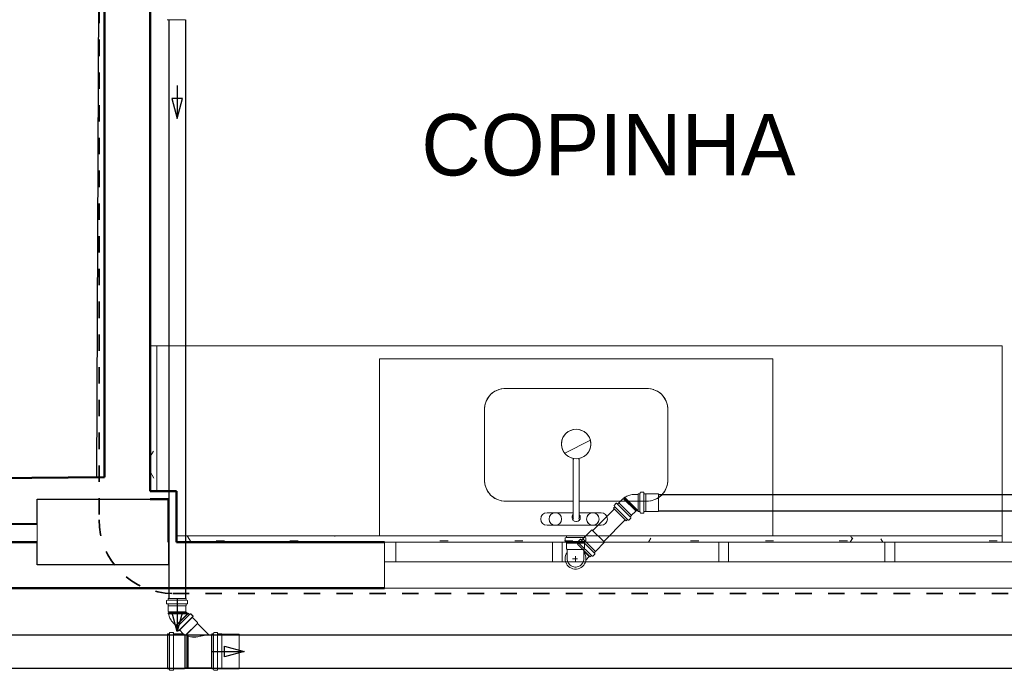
# Model space of a CAD drawing. Header units: millimetres. Extents: x 567 to 934, y -1 to 364.
# Tile 99 of 256: x 596.6 to 602.61, y 102.51 to 106.49. Entities that reach past the tile are written whole.
import ezdxf

# ---------------------------------------------------------------- set-up
doc = ezdxf.new("R2010")
doc.units = ezdxf.units.MM
doc.header["$MEASUREMENT"] = 0
doc.linetypes.add('Projeção', pattern=[0.0065, 0.005, -0.0015])
for name, color, linetype, lineweight in [('A-ANNO-SYMB', 7, 'Continuous', 9), ('A-AREA-IDEN', 7, 'Continuous', 9), ('A-GLAZ', 7, 'Continuous', 13), ('A-GLAZ-SILL', 7, 'Continuous', 13), ('A-WALL', 7, 'Continuous', 25), ('C-PROP-LINE', 7, 'Continuous', 25), ('Cuba', 7, 'Continuous', 13), ('CV-Condutos', 14, 'Continuous', 25), ('CV-Sentido conduto', 14, 'Continuous', 30), ('Peças hidrossanitárias', 7, 'Continuous', 13), ('S-COLS', 7, 'Continuous', 13), ('Simbolos', 14, 'Continuous', 20), ('Simbolos_int', 14, 'Continuous', 15), ('TQ-Condutos', 14, 'Continuous', 25), ('TQ-Condutos Gordura', 14, 'Continuous', 25), ('TQ-Sentido conduto', 14, 'Continuous', 30)]:
    doc.layers.add(name, color=color, linetype=linetype, lineweight=lineweight)
doc.layers.add('ARQ FINA', color=8, linetype='Continuous')
doc.styles.add('Humnst777 BlkCn BT_1', font='txt', dxfattribs={"height": 0.1875})

msp = doc.modelspace()

# ---------------------------------------------------------------- linework, layer by layer
at = {"layer": 'A-ANNO-SYMB', "color": 8, "linetype": 'Projeção', "lineweight": 35}
for p, q in [((597.0868, 106.7638), (597.0868, 103.4318)), ((597.5368, 102.9818), (604.3141, 102.9818))]:
    msp.add_line(p, q, dxfattribs=at)
msp.add_arc((597.5368, 103.4318), 0.45, 180, 270, dxfattribs=at)
at = {"layer": 'A-GLAZ', "color": 8}
for p, q in [((598.8291, 103.2942), (598.8991, 103.2942)), ((598.8291, 103.1742), (598.8291, 103.2942)), ((598.8991, 103.2942), (598.8991, 103.1742)), ((599.9141, 103.2942), (599.8541, 103.2942)), ((599.8541, 103.2942), (599.8541, 103.1742)), ((599.9141, 103.1742), (599.9141, 103.2942)), ((600.9291, 103.2942), (600.8691, 103.2942)), ((600.8691, 103.2942), (600.8691, 103.1742)), ((600.9291, 103.1742), (600.9291, 103.2942)), ((601.9441, 103.2942), (601.8841, 103.2942)), ((601.8841, 103.2942), (601.8841, 103.1742)), ((601.9441, 103.1742), (601.9441, 103.2942)), ((602.9691, 103.1742), (598.8291, 103.1742)), ((598.8291, 103.1742), (598.8291, 103.0142)), ((598.8291, 103.0142), (602.9691, 103.0142))]:
    msp.add_line(p, q, dxfattribs=at)
at = {"layer": 'A-GLAZ-SILL', "color": 8}
for p, q in [((598.8991, 103.2942), (599.8541, 103.2942)), ((599.9141, 103.2942), (600.8691, 103.2942)), ((600.9291, 103.2942), (601.8841, 103.2942)), ((601.9441, 103.2942), (602.8991, 103.2942))]:
    msp.add_line(p, q, dxfattribs=at)
at = {"layer": 'A-WALL', "color": 8, "lineweight": 50}
for p, q in [((597.1191, 114.0657), (597.1191, 103.6918)), ((597.3991, 103.607), (597.3991, 106.8942)), ((597.1191, 103.6918), (584.238, 103.5566)), ((597.5598, 103.607), (597.3991, 103.607)), ((597.3991, 103.557), (597.5098, 103.557)), ((597.5098, 103.557), (597.5098, 103.2942)), ((597.5598, 103.2942), (597.5598, 103.607)), ((592.6711, 103.3651), (596.7098, 103.4074)), ((596.7098, 103.2942), (596.4951, 103.2942)), ((598.8291, 103.2942), (597.5598, 103.2942)), ((596.4951, 103.0142), (598.8291, 103.0142))]:
    msp.add_line(p, q, dxfattribs=at)
at = {"layer": 'A-WALL', "color": 8}
for p, q in [((596.7098, 103.4074), (596.7098, 103.557)), ((596.7098, 103.557), (597.3991, 103.557)), ((596.7098, 103.157), (596.7098, 103.2942)), ((597.5098, 103.2942), (597.5098, 103.157)), ((597.5098, 103.157), (596.7098, 103.157))]:
    msp.add_line(p, q, dxfattribs=at)
at = {"layer": 'ARQ FINA', "lineweight": 5}
for points in [[(599.9801, 103.794), (599.9801, 103.7939), (599.9801, 103.7936), (599.9801, 103.7931), (599.9801, 103.7924), (599.9801, 103.7915), (599.9801, 103.7904), (599.9801, 103.7891), (599.9801, 103.7876), (599.9801, 103.7859), (599.9801, 103.784), (599.9801, 103.7819), (599.9801, 103.7797), (599.9801, 103.7772), (599.9801, 103.7746), (599.9801, 103.7718), (599.9801, 103.7689), (599.9801, 103.7658), (599.9801, 103.7625), (599.9801, 103.7591), (599.9801, 103.7555), (599.9801, 103.7518), (599.9801, 103.7479), (599.9801, 103.744), (599.9801, 103.7399), (599.9801, 103.7356), (599.9801, 103.7313), (599.9801, 103.7269), (599.9801, 103.7224), (599.9801, 103.7177), (599.9801, 103.7131), (599.9801, 103.7083), (599.9801, 103.7034), (599.9801, 103.6985), (599.9801, 103.6936), (599.9801, 103.6886), (599.9801, 103.6836), (599.9801, 103.6785), (599.9801, 103.6735), (599.9801, 103.6684), (599.9801, 103.667)], [(600.0182, 103.667), (600.0182, 103.6721), (600.0182, 103.6772), (600.0182, 103.6822), (600.0182, 103.6873), (600.0182, 103.6923), (600.0182, 103.6972), (600.0182, 103.7021), (600.0182, 103.707), (600.0182, 103.7118), (600.0182, 103.7165), (600.0182, 103.7211), (600.0182, 103.7257), (600.0182, 103.7301), (600.0182, 103.7345), (600.0182, 103.7387), (600.0182, 103.7429), (600.0182, 103.7469), (600.0182, 103.7508), (600.0182, 103.7545), (600.0182, 103.7581), (600.0182, 103.7616), (600.0182, 103.7649), (600.0182, 103.7681), (600.0182, 103.7711), (600.0182, 103.7739), (600.0182, 103.7766), (600.0182, 103.779), (600.0182, 103.7813), (600.0182, 103.7835), (600.0182, 103.7854), (600.0182, 103.7871), (600.0182, 103.7887), (600.0182, 103.7901), (600.0182, 103.7912), (600.0182, 103.7922), (600.0182, 103.7929), (600.0182, 103.7935), (600.0182, 103.7939), (600.0182, 103.794), (600.0182, 103.794)]]:
    msp.add_lwpolyline(points, dxfattribs=at)
at = {"layer": 'C-PROP-LINE', "color": 8}
for p, q in [((597.1198, 114.466), (597.0711, 103.6912)), ((597.0711, 103.6912), (584.4897, 103.5593))]:
    msp.add_line(p, q, dxfattribs=at)
at = {"layer": 'Cuba', "color": 8}
for centre, radius, start, end in [((599.5682, 104.1051), 0.1291, 115.02876, 154.97124), ((599.5682, 104.1051), 0.1291, 90, 109.97124), ((600.43, 104.1051), 0.1291, 70.02876, 90), ((600.43, 104.1051), 0.1291, 25.02876, 64.97124), ((599.5682, 104.1051), 0.1291, 160.02876, 180), ((600.43, 104.1051), 0.1291, 360, 19.97124), ((599.9991, 103.8942), 0.09, 90, 270), ((599.9991, 103.8942), 0.09, 90, 260.55346), ((599.9991, 103.8942), 0.09, 270, 90), ((599.9991, 103.8942), 0.09, 279.44654, 90), ((599.5682, 103.6742), 0.1291, 180, 199.97124), ((600.43, 103.6742), 0.1291, 340.02876, 0), ((599.5682, 103.6742), 0.1291, 205.02876, 244.97124), ((600.43, 103.6742), 0.1291, 295.02876, 334.97124), ((599.5682, 103.6742), 0.1291, 250.02876, 270), ((600.43, 103.6742), 0.1291, 270, 289.97124)]:
    msp.add_arc(centre, radius, start, end, dxfattribs=at)
at = {"layer": 'CV-Condutos'}
for p, q in [((597.5124, 106.4839), (597.5124, 102.9517)), ((597.6138, 106.4839), (597.6138, 102.9517))]:
    msp.add_line(p, q, dxfattribs=at)
at = {"layer": 'CV-Sentido conduto'}
for p, q in [((597.5954, 106.0037), (597.5307, 106.0037)), ((597.5307, 106.0037), (597.5631, 105.883)), ((597.5631, 105.883), (597.5954, 106.0037))]:
    msp.add_line(p, q, dxfattribs=at)
msp.add_lwpolyline([(597.5631, 106.083), (597.5631, 105.883)], dxfattribs=at)
at = {"layer": 'Peças hidrossanitárias', "color": 8}
for p, q in [((597.4391, 104.4942), (597.3991, 104.4942)), ((602.5991, 104.4942), (597.4391, 104.4942)), ((597.4391, 103.6077), (597.4391, 104.4942)), ((602.5991, 103.3342), (602.5991, 104.4942)), ((598.7991, 103.3342), (598.7991, 104.4142)), ((598.7991, 104.4142), (601.1991, 104.4142)), ((601.1991, 104.4142), (601.1991, 103.3342)), ((599.5682, 104.2342), (600.43, 104.2342)), ((599.4391, 103.6742), (599.4391, 104.1051)), ((600.5591, 104.1051), (600.5591, 103.6742)), ((599.9801, 103.667), (599.9801, 103.5059)), ((600.0182, 103.5059), (600.0182, 103.667)), ((599.9805, 103.5451), (599.5682, 103.5451)), ((600.43, 103.5451), (600.0177, 103.5451)), ((599.8721, 103.4742), (599.8213, 103.4742)), ((599.982, 103.4742), (599.8721, 103.4742)), ((600.1007, 103.4742), (600.0162, 103.4742)), ((600.1515, 103.4742), (600.1007, 103.4742)), ((599.8213, 103.398), (599.8721, 103.398)), ((599.8721, 103.398), (600.1007, 103.398)), ((600.1007, 103.398), (600.1515, 103.398)), ((597.5598, 103.3342), (602.5991, 103.3342)), ((602.5991, 103.3342), (602.5991, 103.2942))]:
    msp.add_line(p, q, dxfattribs=at)
at = {"layer": 'Peças hidrossanitárias', "color": 8, "linetype": 'Continuous'}
for p, q in [((600.086, 103.9176), (599.9289, 103.8391)), ((597.4184, 103.8507), (597.3991, 103.8173)), ((597.4218, 103.6864), (597.3991, 103.7257)), ((597.6483, 103.2942), (597.6253, 103.334)), ((598.528, 103.3342), (598.5253, 103.3295)), ((600.4552, 103.3195), (600.4406, 103.2942)), ((601.6881, 103.3213), (601.6724, 103.2942)), ((601.684, 103.3145), (601.6726, 103.3342)), ((601.8717, 103.2942), (601.8596, 103.3151)), ((597.8015, 103.3026), (597.8518, 103.3026)), ((598.2523, 103.3026), (598.3026, 103.3026)), ((599.1667, 103.3026), (599.217, 103.3026)), ((599.6239, 103.3026), (599.6742, 103.3026)), ((599.9287, 103.3026), (599.979, 103.3026)), ((600.6967, 103.3026), (600.747, 103.3026)), ((601.1539, 103.3026), (601.2042, 103.3026)), ((601.6051, 103.3026), (601.6554, 103.3026)), ((602.5195, 103.3026), (602.5698, 103.3026))]:
    msp.add_line(p, q, dxfattribs=at)
at = {"layer": 'Peças hidrossanitárias', "color": 8, "flags": 128}
for points in [[(599.9801, 103.794), (599.9801, 103.7939), (599.9801, 103.7936), (599.9801, 103.7931), (599.9801, 103.7924), (599.9801, 103.7915), (599.9801, 103.7904), (599.9801, 103.7891), (599.9801, 103.7876), (599.9801, 103.7859), (599.9801, 103.784), (599.9801, 103.7819), (599.9801, 103.7797), (599.9801, 103.7772), (599.9801, 103.7746), (599.9801, 103.7718), (599.9801, 103.7689), (599.9801, 103.7658), (599.9801, 103.7625), (599.9801, 103.7591), (599.9801, 103.7555), (599.9801, 103.7518), (599.9801, 103.7479), (599.9801, 103.744), (599.9801, 103.7399), (599.9801, 103.7356), (599.9801, 103.7313), (599.9801, 103.7269), (599.9801, 103.7224), (599.9801, 103.7177), (599.9801, 103.7131), (599.9801, 103.7083), (599.9801, 103.7034), (599.9801, 103.6985), (599.9801, 103.6936), (599.9801, 103.6886), (599.9801, 103.6836), (599.9801, 103.6785), (599.9801, 103.6735), (599.9801, 103.6684), (599.9801, 103.667)], [(600.0182, 103.667), (600.0182, 103.6721), (600.0182, 103.6772), (600.0182, 103.6822), (600.0182, 103.6873), (600.0182, 103.6923), (600.0182, 103.6972), (600.0182, 103.7021), (600.0182, 103.707), (600.0182, 103.7118), (600.0182, 103.7165), (600.0182, 103.7211), (600.0182, 103.7257), (600.0182, 103.7301), (600.0182, 103.7345), (600.0182, 103.7387), (600.0182, 103.7429), (600.0182, 103.7469), (600.0182, 103.7508), (600.0182, 103.7545), (600.0182, 103.7581), (600.0182, 103.7616), (600.0182, 103.7649), (600.0182, 103.7681), (600.0182, 103.7711), (600.0182, 103.7739), (600.0182, 103.7766), (600.0182, 103.779), (600.0182, 103.7813), (600.0182, 103.7835), (600.0182, 103.7854), (600.0182, 103.7871), (600.0182, 103.7887), (600.0182, 103.7901), (600.0182, 103.7912), (600.0182, 103.7922), (600.0182, 103.7929), (600.0182, 103.7935), (600.0182, 103.7939), (600.0182, 103.794), (600.0182, 103.794)], [(599.9801, 103.5059), (599.9801, 103.5035), (599.9801, 103.5011), (599.9801, 103.4987), (599.9801, 103.4963), (599.9801, 103.4939), (599.9801, 103.4916), (599.9801, 103.4892), (599.9801, 103.4869), (599.9801, 103.4847), (599.9801, 103.4824), (599.9801, 103.4802), (599.9801, 103.478), (599.9801, 103.4759), (599.9801, 103.4739), (599.9801, 103.4718), (599.9801, 103.4699), (599.9801, 103.468), (599.9801, 103.4661), (599.9801, 103.4643), (599.9801, 103.4626), (599.9801, 103.461), (599.9801, 103.4594), (599.9801, 103.4579), (599.9801, 103.4565), (599.9801, 103.4551), (599.9801, 103.4539), (599.9801, 103.4527), (599.9801, 103.4516), (599.9801, 103.4506), (599.9801, 103.4497), (599.9801, 103.4489), (599.9801, 103.4481), (599.9801, 103.4475), (599.9801, 103.4469), (599.9801, 103.4465), (599.9801, 103.4461), (599.9801, 103.4458), (599.9801, 103.4457), (599.9801, 103.4456), (599.9801, 103.4456)], [(600.0182, 103.4456), (600.0182, 103.4456), (600.0182, 103.4458), (600.0182, 103.446), (600.0182, 103.4464), (600.0182, 103.4468), (600.0182, 103.4473), (600.0182, 103.4479), (600.0182, 103.4486), (600.0182, 103.4494), (600.0182, 103.4503), (600.0182, 103.4513), (600.0182, 103.4524), (600.0182, 103.4536), (600.0182, 103.4548), (600.0182, 103.4561), (600.0182, 103.4575), (600.0182, 103.459), (600.0182, 103.4606), (600.0182, 103.4622), (600.0182, 103.4639), (600.0182, 103.4656), (600.0182, 103.4675), (600.0182, 103.4694), (600.0182, 103.4713), (600.0182, 103.4733), (600.0182, 103.4754), (600.0182, 103.4775), (600.0182, 103.4796), (600.0182, 103.4818), (600.0182, 103.484), (600.0182, 103.4863), (600.0182, 103.4886), (600.0182, 103.4909), (600.0182, 103.4933), (600.0182, 103.4957), (600.0182, 103.498), (600.0182, 103.5004), (600.0182, 103.5028), (600.0182, 103.5053), (600.0182, 103.5059)]]:
    msp.add_lwpolyline(points, dxfattribs=at)
at = {"layer": 'Peças hidrossanitárias', "color": 8}
for centre, radius, start, end in [((599.5682, 104.1051), 0.1291, 90, 180), ((600.43, 104.1051), 0.1291, 0, 90), ((599.9991, 103.794), 0.019, 141.42857, 179.89786), ((599.9991, 103.794), 0.019, 0.10214, 38.57143), ((599.5682, 103.6742), 0.1291, 180, 270), ((600.43, 103.6742), 0.1291, 270, 0), ((599.8213, 103.4361), 0.0381, 90, 270), ((599.8721, 103.4361), 0.0381, 360, 180), ((599.8721, 103.4361), 0.0381, 180, 360), ((599.8721, 103.4361), 0.0381, 142.80351, 150), ((599.8721, 103.4361), 0.0381, 113.05578, 123.90885), ((599.8721, 103.4361), 0.0381, 90, 95.61422), ((599.8721, 103.4361), 0.0381, 84.38578, 90), ((599.8721, 103.4361), 0.0381, 56.09115, 66.94422), ((599.8721, 103.4361), 0.0381, 30, 37.19649), ((599.9991, 103.4456), 0.0254, 137.07192, 180), ((599.9991, 103.4456), 0.0254, 180, 360), ((599.9991, 103.4456), 0.0254, 142.80351, 150), ((599.9991, 103.4456), 0.0254, 210, 217.19649), ((599.9991, 103.4456), 0.019, 174.38578, 185.61422), ((599.9991, 103.4456), 0.019, 199.14825, 210), ((599.9991, 103.4456), 0.019, 330, 340.85175), ((599.9991, 103.4456), 0.0254, 360, 43.77104), ((599.9991, 103.4456), 0.019, 354.38578, 5.61422), ((599.9991, 103.4456), 0.0254, 30, 37.19649), ((599.9991, 103.4456), 0.0254, 322.80351, 330), ((600.1007, 103.4361), 0.0381, 360, 180), ((600.1007, 103.4361), 0.0381, 180, 360), ((600.1007, 103.4361), 0.0381, 142.80351, 150), ((600.1007, 103.4361), 0.0381, 113.05578, 123.90885), ((600.1007, 103.4361), 0.0381, 90, 95.61422), ((600.1007, 103.4361), 0.0381, 84.38578, 90), ((600.1007, 103.4361), 0.0381, 56.09115, 66.94422), ((600.1007, 103.4361), 0.0381, 30, 37.19649), ((600.1515, 103.4361), 0.0381, 270, 90), ((599.8721, 103.4361), 0.0381, 210, 217.19649), ((599.8721, 103.4361), 0.0381, 236.09115, 246.94422), ((599.8721, 103.4361), 0.0381, 264.38578, 270), ((599.8721, 103.4361), 0.0381, 270, 275.61422), ((599.8721, 103.4361), 0.0381, 293.05578, 303.90885), ((599.8721, 103.4361), 0.0381, 322.80351, 330), ((599.9991, 103.4456), 0.0254, 240, 246.94422), ((599.9991, 103.4456), 0.0254, 264.38578, 275.61422), ((599.9991, 103.4456), 0.0254, 293.05578, 303.09578), ((600.1007, 103.4361), 0.0381, 210, 217.19649), ((600.1007, 103.4361), 0.0381, 236.09115, 246.94422), ((600.1007, 103.4361), 0.0381, 264.38578, 270), ((600.1007, 103.4361), 0.0381, 270, 275.61422), ((600.1007, 103.4361), 0.0381, 293.05578, 303.90885), ((600.1007, 103.4361), 0.0381, 322.80351, 330)]:
    msp.add_arc(centre, radius, start, end, dxfattribs=at)
at = {"layer": 'S-COLS', "color": 8}
for p, q in [((597.1191, 103.557), (596.7098, 103.557)), ((596.7098, 103.557), (596.7098, 103.4074)), ((597.3991, 103.557), (597.1191, 103.557)), ((597.5098, 103.557), (597.3991, 103.557)), ((597.5098, 103.2942), (597.5098, 103.557)), ((596.7098, 103.4074), (596.7098, 103.2942)), ((596.7098, 103.2942), (596.7098, 103.157)), ((597.5098, 103.157), (597.5098, 103.2942)), ((596.7098, 103.157), (597.2591, 103.157)), ((597.2591, 103.157), (597.5098, 103.157))]:
    msp.add_line(p, q, dxfattribs=at)
at = {"layer": 'Simbolos'}
for p, q in [((600.2597, 103.5356), (600.2835, 103.5593)), ((600.2835, 103.5593), (600.2886, 103.5593)), ((600.2886, 103.5593), (600.2922, 103.563)), ((600.2903, 103.5653), (600.2944, 103.5695)), ((600.2922, 103.563), (600.2903, 103.5653)), ((600.2968, 103.5675), (600.2944, 103.5695)), ((600.3535, 103.587), (600.3784, 103.587)), ((600.3784, 103.591), (600.3784, 103.4816)), ((600.3784, 103.591), (600.3871, 103.591)), ((600.3906, 103.5984), (600.389, 103.5925)), ((600.3926, 103.5999), (600.4101, 103.5999)), ((600.4121, 103.5981), (600.4125, 103.5928)), ((600.4145, 103.591), (600.4239, 103.591)), ((600.4239, 103.591), (600.4243, 103.5906)), ((600.4243, 103.5906), (600.5024, 103.5906)), ((600.227, 103.5034), (600.2331, 103.5095)), ((600.227, 103.5034), (600.3043, 103.426)), ((600.2304, 103.5173), (600.2335, 103.512)), ((600.2307, 103.5197), (600.2431, 103.5321)), ((600.2458, 103.5322), (600.2498, 103.5288)), ((600.2525, 103.529), (600.2591, 103.5356)), ((600.2591, 103.5356), (600.2597, 103.5356)), ((600.3043, 103.426), (600.3105, 103.4322)), ((600.3182, 103.4294), (600.3129, 103.4325)), ((600.3206, 103.4298), (600.333, 103.4421)), ((600.3332, 103.4448), (600.3298, 103.4489)), ((600.3299, 103.4516), (600.3365, 103.4582)), ((600.3365, 103.4588), (600.3603, 103.4825)), ((600.3365, 103.4582), (600.3365, 103.4588)), ((600.3603, 103.4825), (600.3603, 103.4836)), ((600.3623, 103.4856), (600.3784, 103.4856)), ((600.3784, 103.4816), (600.3871, 103.4816)), ((600.3906, 103.4742), (600.389, 103.4801)), ((600.3926, 103.4727), (600.4101, 103.4727)), ((600.4121, 103.4745), (600.4125, 103.4798)), ((600.4145, 103.4816), (600.4239, 103.4816)), ((600.4239, 103.4816), (600.4243, 103.482)), ((600.4243, 103.482), (600.5024, 103.482)), ((599.9315, 103.32), (599.9315, 103.3025)), ((599.933, 103.3219), (599.9389, 103.3235)), ((600.0498, 103.3342), (599.9404, 103.3342)), ((599.9404, 103.3342), (599.9404, 103.3254)), ((600.0108, 103.2998), (600.0232, 103.3122)), ((600.0259, 103.3123), (600.03, 103.309)), ((600.0327, 103.3091), (600.0393, 103.3157)), ((600.0393, 103.3157), (600.0398, 103.3157)), ((600.0398, 103.3157), (600.0951, 103.3709)), ((600.0498, 103.3342), (600.0498, 103.3254)), ((600.0572, 103.3219), (600.0513, 103.3235)), ((600.0587, 103.32), (600.0587, 103.3025)), ((599.9333, 103.3005), (599.9386, 103.3)), ((599.9404, 103.298), (599.9404, 103.2886)), ((599.9404, 103.2886), (599.9408, 103.2883)), ((599.9408, 103.2883), (599.9408, 103.2546)), ((599.9408, 103.2546), (599.9444, 103.251)), ((600.0071, 103.2835), (600.0133, 103.2897)), ((600.0071, 103.2835), (600.0845, 103.2062)), ((600.0105, 103.2974), (600.0136, 103.2921)), ((600.0494, 103.2546), (600.0458, 103.251)), ((600.0498, 103.2886), (600.0494, 103.2883)), ((600.0494, 103.2883), (600.0494, 103.2546)), ((600.0498, 103.298), (600.0498, 103.2886)), ((600.0569, 103.3005), (600.0516, 103.3)), ((600.1166, 103.2389), (600.1719, 103.2941)), ((599.9444, 103.251), (599.9444, 103.2005)), ((600.0458, 103.251), (600.0458, 103.2005)), ((600.0581, 103.1855), (600.0794, 103.2068)), ((600.0845, 103.2062), (600.0906, 103.2123)), ((600.0983, 103.2096), (600.093, 103.2126)), ((600.1008, 103.2099), (600.1132, 103.2223)), ((600.1133, 103.225), (600.1099, 103.229)), ((600.11, 103.2317), (600.1166, 103.2383)), ((600.1166, 103.2383), (600.1166, 103.2389)), ((597.5084, 102.9517), (597.6178, 102.9517)), ((597.5084, 102.9517), (597.5084, 102.943)), ((597.6178, 102.9517), (597.6178, 102.943)), ((597.4995, 102.9375), (597.4995, 102.92)), ((597.501, 102.9394), (597.5069, 102.941)), ((597.5013, 102.918), (597.5066, 102.9175)), ((597.5084, 102.9155), (597.5084, 102.9062)), ((597.5084, 102.9062), (597.5088, 102.9058)), ((597.5088, 102.9058), (597.5088, 102.8722)), ((597.6178, 102.9062), (597.6174, 102.9058)), ((597.6174, 102.9058), (597.6174, 102.8722)), ((597.6178, 102.9155), (597.6178, 102.9062)), ((597.6252, 102.9394), (597.6193, 102.941)), ((597.6249, 102.918), (597.6196, 102.9175)), ((597.6267, 102.9375), (597.6267, 102.92)), ((597.5088, 102.8722), (597.5124, 102.8686)), ((597.5124, 102.8634), (597.5094, 102.8631)), ((597.5094, 102.8631), (597.5094, 102.8572)), ((597.5124, 102.857), (597.5094, 102.8572)), ((597.5124, 102.8686), (597.5124, 102.8634)), ((597.5535, 102.7826), (597.6309, 102.86)), ((597.554, 102.7831), (597.6314, 102.8605)), ((597.5608, 102.7754), (597.6381, 102.8528)), ((597.5613, 102.7759), (597.6386, 102.8533)), ((597.5778, 102.7584), (597.6551, 102.8358)), ((597.5783, 102.7589), (597.6556, 102.8363)), ((597.6174, 102.8722), (597.6167, 102.8714)), ((597.6167, 102.8686), (597.6281, 102.8572)), ((597.6309, 102.86), (597.637, 102.8539)), ((597.6314, 102.8605), (597.6375, 102.8544)), ((597.6448, 102.8566), (597.6395, 102.8535)), ((597.6453, 102.8571), (597.64, 102.854)), ((597.6472, 102.8563), (597.6596, 102.8439)), ((597.6477, 102.8568), (597.6601, 102.8444)), ((597.6597, 102.8412), (597.6563, 102.8372)), ((597.6564, 102.8345), (597.6868, 102.8041)), ((597.6602, 102.8417), (597.6568, 102.8377)), ((597.6569, 102.835), (597.6873, 102.8046)), ((597.5388, 102.8031), (597.5564, 102.7855)), ((597.5535, 102.7826), (597.5597, 102.7765)), ((597.554, 102.7831), (597.5602, 102.777)), ((597.5569, 102.7688), (597.56, 102.7741)), ((597.5574, 102.7693), (597.5605, 102.7746)), ((597.6153, 102.7269), (597.6868, 102.7984)), ((597.6158, 102.7274), (597.6873, 102.7989)), ((597.6868, 102.8041), (597.6868, 102.7984)), ((597.6868, 102.7984), (597.7561, 102.7292)), ((597.6873, 102.8046), (597.6873, 102.7989)), ((597.6873, 102.7989), (597.7566, 102.7297)), ((597.505, 102.5211), (597.505, 102.7341)), ((597.505, 102.7341), (597.5139, 102.7341)), ((597.5055, 102.5216), (597.5055, 102.7346)), ((597.5055, 102.7346), (597.5144, 102.7346)), ((597.5154, 102.5211), (597.5154, 102.7341)), ((597.5173, 102.7414), (597.5158, 102.7356)), ((597.5159, 102.5216), (597.5159, 102.7346)), ((597.5178, 102.7419), (597.5163, 102.7361)), ((597.5193, 102.7429), (597.5382, 102.7429)), ((597.5198, 102.7434), (597.5387, 102.7434)), ((597.5402, 102.7411), (597.5406, 102.7359)), ((597.5407, 102.7416), (597.5411, 102.7364)), ((597.5408, 102.5211), (597.5408, 102.7341)), ((597.5413, 102.5216), (597.5413, 102.7346)), ((597.5426, 102.7341), (597.5973, 102.7341)), ((597.5431, 102.7346), (597.5978, 102.7346)), ((597.5573, 102.7663), (597.5697, 102.7539)), ((597.5578, 102.7668), (597.5702, 102.7544)), ((597.5724, 102.7538), (597.5764, 102.7572)), ((597.5729, 102.7543), (597.5769, 102.7577)), ((597.5791, 102.7571), (597.5987, 102.7375)), ((597.5796, 102.7576), (597.5992, 102.738)), ((597.6112, 102.7287), (597.6112, 102.526)), ((597.6117, 102.7292), (597.6117, 102.5265)), ((597.6236, 102.7235), (597.6236, 102.526)), ((597.6241, 102.724), (597.6241, 102.5265)), ((597.63, 102.7213), (597.63, 102.526)), ((597.6305, 102.7218), (597.6305, 102.5265)), ((597.7561, 102.7292), (597.774, 102.7292)), ((597.7566, 102.7297), (597.7745, 102.7297)), ((597.774, 102.526), (597.774, 102.7292)), ((597.7745, 102.7341), (597.7833, 102.7341)), ((597.7745, 102.7341), (597.7745, 102.5211)), ((597.7745, 102.5265), (597.7745, 102.7297)), ((597.7868, 102.7414), (597.7853, 102.7356)), ((597.7888, 102.7429), (597.8077, 102.7429)), ((597.8097, 102.7411), (597.8101, 102.7359)), ((597.8121, 102.7341), (597.8363, 102.7341)), ((597.8363, 102.7341), (597.8368, 102.7336)), ((597.8368, 102.7336), (597.9415, 102.7336)), ((597.505, 102.5211), (597.5139, 102.5211)), ((597.5055, 102.5216), (597.5144, 102.5216)), ((597.5173, 102.5138), (597.5158, 102.5196)), ((597.5178, 102.5143), (597.5163, 102.5201)), ((597.5193, 102.5123), (597.5382, 102.5123)), ((597.5198, 102.5128), (597.5387, 102.5128)), ((597.5402, 102.5141), (597.5406, 102.5193)), ((597.5407, 102.5146), (597.5411, 102.5198)), ((597.5426, 102.5211), (597.6063, 102.5211)), ((597.5431, 102.5216), (597.6068, 102.5216)), ((597.6063, 102.5211), (597.6112, 102.526)), ((597.6068, 102.5216), (597.6117, 102.5265)), ((597.6112, 102.526), (597.6236, 102.526)), ((597.6117, 102.5265), (597.6241, 102.5265)), ((597.6236, 102.526), (597.6238, 102.523)), ((597.6238, 102.523), (597.6297, 102.523)), ((597.6241, 102.5265), (597.6243, 102.5235)), ((597.6243, 102.5235), (597.6302, 102.5235)), ((597.63, 102.526), (597.6297, 102.523)), ((597.63, 102.526), (597.774, 102.526)), ((597.6305, 102.5265), (597.6302, 102.5235)), ((597.6305, 102.5265), (597.7745, 102.5265)), ((597.7745, 102.5211), (597.7833, 102.5211)), ((597.7868, 102.5138), (597.7853, 102.5196)), ((597.7888, 102.5123), (597.8077, 102.5123)), ((597.8097, 102.5141), (597.8101, 102.5193)), ((597.8121, 102.5211), (597.8363, 102.5211)), ((597.8363, 102.5211), (597.8368, 102.5216)), ((597.8368, 102.5216), (597.9415, 102.5216))]:
    msp.add_line(p, q, dxfattribs=at)
for points in [[(597.5044, 106.4839), (597.5044, 106.4841), (597.5043, 106.4844), (597.5042, 106.4847), (597.5041, 106.485), (597.5039, 106.4852), (597.5037, 106.4854), (597.5034, 106.4856), (597.5032, 106.4857), (597.5029, 106.4858)], [(597.6153, 106.4858), (597.615, 106.4857), (597.6147, 106.4856), (597.6145, 106.4854), (597.6143, 106.4852), (597.6141, 106.485), (597.614, 106.4847), (597.6139, 106.4844), (597.6138, 106.4841), (597.6138, 106.4839)], [(600.2968, 103.5675), (600.3023, 103.5715), (600.3081, 103.575), (600.3141, 103.5781), (600.3204, 103.5807), (600.3268, 103.5829), (600.3333, 103.5847), (600.34, 103.5859), (600.3467, 103.5867), (600.3535, 103.587)], [(600.389, 103.5925), (600.3889, 103.5922), (600.3888, 103.5919), (600.3886, 103.5917), (600.3884, 103.5915), (600.3882, 103.5913), (600.388, 103.5912), (600.3877, 103.5911), (600.3874, 103.591), (600.3871, 103.591)], [(600.3906, 103.5984), (600.3907, 103.5987), (600.3909, 103.5989), (600.391, 103.5992), (600.3912, 103.5994), (600.3915, 103.5995), (600.3917, 103.5997), (600.392, 103.5998), (600.3923, 103.5999), (600.3926, 103.5999)], [(600.4101, 103.5999), (600.4104, 103.5999), (600.4107, 103.5998), (600.411, 103.5996), (600.4113, 103.5995), (600.4116, 103.5992), (600.4118, 103.599), (600.4119, 103.5987), (600.412, 103.5984), (600.4121, 103.5981)], [(600.4145, 103.591), (600.4142, 103.591), (600.4139, 103.5911), (600.4136, 103.5912), (600.4133, 103.5914), (600.4131, 103.5916), (600.4129, 103.5919), (600.4127, 103.5922), (600.4126, 103.5925), (600.4126, 103.5928)], [(600.2304, 103.5173), (600.2302, 103.5176), (600.2302, 103.5178), (600.2301, 103.5181), (600.2301, 103.5184), (600.2301, 103.5187), (600.2302, 103.519), (600.2303, 103.5192), (600.2305, 103.5195), (600.2307, 103.5197)], [(600.2334, 103.512), (600.2336, 103.5117), (600.2337, 103.5114), (600.2337, 103.5111), (600.2337, 103.5108), (600.2337, 103.5106), (600.2336, 103.5103), (600.2335, 103.51), (600.2333, 103.5098), (600.2331, 103.5095)], [(600.2431, 103.5321), (600.2433, 103.5323), (600.2436, 103.5325), (600.2439, 103.5326), (600.2442, 103.5327), (600.2446, 103.5327), (600.2449, 103.5326), (600.2452, 103.5325), (600.2455, 103.5324), (600.2458, 103.5322)], [(600.2525, 103.529), (600.2523, 103.5287), (600.252, 103.5286), (600.2517, 103.5285), (600.2514, 103.5284), (600.251, 103.5284), (600.2507, 103.5284), (600.2504, 103.5285), (600.2501, 103.5286), (600.2498, 103.5288)], [(600.3105, 103.4322), (600.3107, 103.4324), (600.3109, 103.4325), (600.3112, 103.4327), (600.3115, 103.4327), (600.3118, 103.4328), (600.3121, 103.4328), (600.3124, 103.4327), (600.3126, 103.4326), (600.3129, 103.4325)], [(600.3298, 103.4489), (600.3296, 103.4492), (600.3294, 103.4495), (600.3293, 103.4498), (600.3293, 103.4501), (600.3293, 103.4504), (600.3294, 103.4508), (600.3295, 103.4511), (600.3297, 103.4513), (600.3299, 103.4516)], [(600.3331, 103.4448), (600.3333, 103.4446), (600.3335, 103.4443), (600.3336, 103.444), (600.3336, 103.4436), (600.3336, 103.4433), (600.3335, 103.443), (600.3334, 103.4427), (600.3332, 103.4424), (600.333, 103.4421)], [(600.3603, 103.4836), (600.3603, 103.4837), (600.3603, 103.4839), (600.3603, 103.4841), (600.3604, 103.4843), (600.3604, 103.4844), (600.3605, 103.4846), (600.3606, 103.4847), (600.3607, 103.4849), (600.3608, 103.485), (600.361, 103.4851), (600.3611, 103.4852), (600.3613, 103.4853), (600.3614, 103.4854), (600.3616, 103.4854), (600.3617, 103.4855), (600.3619, 103.4855), (600.3621, 103.4856), (600.3623, 103.4856)], [(600.3871, 103.4816), (600.3874, 103.4816), (600.3877, 103.4815), (600.388, 103.4814), (600.3882, 103.4812), (600.3884, 103.4811), (600.3886, 103.4809), (600.3888, 103.4806), (600.3889, 103.4804), (600.389, 103.4801)], [(600.3926, 103.4727), (600.3923, 103.4727), (600.392, 103.4728), (600.3917, 103.4729), (600.3915, 103.473), (600.3912, 103.4732), (600.391, 103.4734), (600.3909, 103.4736), (600.3907, 103.4739), (600.3906, 103.4742)], [(600.4121, 103.4745), (600.412, 103.4742), (600.4119, 103.4739), (600.4118, 103.4736), (600.4116, 103.4733), (600.4113, 103.4731), (600.411, 103.4729), (600.4107, 103.4728), (600.4104, 103.4727), (600.4101, 103.4727)], [(600.4126, 103.4798), (600.4126, 103.4801), (600.4127, 103.4804), (600.4129, 103.4807), (600.4131, 103.4809), (600.4133, 103.4812), (600.4136, 103.4813), (600.4139, 103.4815), (600.4142, 103.4816), (600.4145, 103.4816)], [(600.3206, 103.4298), (600.3204, 103.4296), (600.3202, 103.4294), (600.3199, 103.4293), (600.3196, 103.4292), (600.3193, 103.4292), (600.319, 103.4292), (600.3188, 103.4292), (600.3185, 103.4293), (600.3182, 103.4294)], [(599.9315, 103.32), (599.9315, 103.3203), (599.9316, 103.3206), (599.9317, 103.3208), (599.9318, 103.3211), (599.932, 103.3213), (599.9322, 103.3215), (599.9324, 103.3217), (599.9327, 103.3218), (599.933, 103.3219)], [(599.9404, 103.3255), (599.9404, 103.3252), (599.9403, 103.3249), (599.9402, 103.3246), (599.9401, 103.3244), (599.9399, 103.3241), (599.9397, 103.3239), (599.9394, 103.3238), (599.9392, 103.3236), (599.9389, 103.3235)], [(600.0232, 103.3122), (600.0235, 103.3124), (600.0237, 103.3126), (600.0241, 103.3127), (600.0244, 103.3128), (600.0247, 103.3128), (600.025, 103.3128), (600.0253, 103.3127), (600.0256, 103.3125), (600.0259, 103.3123)], [(600.0513, 103.3235), (600.051, 103.3236), (600.0507, 103.3238), (600.0505, 103.3239), (600.0503, 103.3241), (600.0501, 103.3244), (600.05, 103.3246), (600.0499, 103.3249), (600.0498, 103.3252), (600.0498, 103.3255)], [(600.0572, 103.3219), (600.0575, 103.3218), (600.0577, 103.3217), (600.058, 103.3215), (600.0582, 103.3213), (600.0584, 103.3211), (600.0585, 103.3208), (600.0586, 103.3206), (600.0587, 103.3203), (600.0587, 103.32)], [(599.9333, 103.3005), (599.933, 103.3005), (599.9327, 103.3006), (599.9324, 103.3008), (599.9321, 103.301), (599.9319, 103.3013), (599.9317, 103.3015), (599.9316, 103.3018), (599.9315, 103.3021), (599.9315, 103.3025)], [(599.9385, 103.3), (599.9389, 103.2999), (599.9392, 103.2998), (599.9395, 103.2997), (599.9397, 103.2995), (599.94, 103.2992), (599.9401, 103.299), (599.9403, 103.2987), (599.9403, 103.2983), (599.9404, 103.298)], [(600.0105, 103.2974), (600.0104, 103.2977), (600.0103, 103.298), (600.0102, 103.2982), (600.0102, 103.2985), (600.0103, 103.2988), (600.0104, 103.2991), (600.0105, 103.2994), (600.0106, 103.2996), (600.0108, 103.2998)], [(600.0136, 103.2921), (600.0137, 103.2918), (600.0138, 103.2916), (600.0138, 103.2913), (600.0138, 103.291), (600.0138, 103.2907), (600.0137, 103.2904), (600.0136, 103.2901), (600.0134, 103.2899), (600.0133, 103.2897)], [(600.0327, 103.3091), (600.0324, 103.3089), (600.0321, 103.3087), (600.0318, 103.3086), (600.0315, 103.3085), (600.0312, 103.3085), (600.0308, 103.3085), (600.0305, 103.3086), (600.0302, 103.3088), (600.03, 103.309)], [(600.0498, 103.298), (600.0498, 103.2983), (600.0499, 103.2987), (600.05, 103.299), (600.0502, 103.2992), (600.0504, 103.2995), (600.0507, 103.2997), (600.051, 103.2998), (600.0513, 103.2999), (600.0516, 103.3)], [(600.0587, 103.3025), (600.0587, 103.3021), (600.0586, 103.3018), (600.0584, 103.3015), (600.0583, 103.3013), (600.058, 103.301), (600.0578, 103.3008), (600.0575, 103.3006), (600.0572, 103.3005), (600.0569, 103.3005)], [(600.0458, 103.2005), (600.0462, 103.1941), (600.0458, 103.1877), (600.0446, 103.1814), (600.0426, 103.1753), (600.0399, 103.1695), (600.0364, 103.1641), (600.0323, 103.1592), (600.0276, 103.1548), (600.0225, 103.151), (600.0168, 103.1479), (600.0109, 103.1455), (600.0047, 103.144), (599.9983, 103.1431), (599.9919, 103.1431), (599.9855, 103.144), (599.9793, 103.1455), (599.9733, 103.1479), (599.9677, 103.151), (599.9625, 103.1548), (599.9578, 103.1592), (599.9538, 103.1641), (599.9503, 103.1695), (599.9476, 103.1753), (599.9456, 103.1814), (599.9444, 103.1877), (599.944, 103.1941), (599.9444, 103.2005)], [(600.0906, 103.2123), (600.0908, 103.2125), (600.0911, 103.2127), (600.0913, 103.2128), (600.0916, 103.2129), (600.0919, 103.2129), (600.0922, 103.2129), (600.0925, 103.2129), (600.0928, 103.2128), (600.093, 103.2126)], [(600.1008, 103.2099), (600.1005, 103.2097), (600.1003, 103.2095), (600.1, 103.2094), (600.0998, 103.2093), (600.0995, 103.2093), (600.0992, 103.2093), (600.0989, 103.2094), (600.0986, 103.2094), (600.0984, 103.2096)], [(600.1099, 103.229), (600.1097, 103.2293), (600.1096, 103.2296), (600.1095, 103.2299), (600.1094, 103.2302), (600.1094, 103.2306), (600.1095, 103.2309), (600.1096, 103.2312), (600.1098, 103.2315), (600.11, 103.2317)], [(600.1133, 103.225), (600.1135, 103.2247), (600.1136, 103.2244), (600.1137, 103.2241), (600.1137, 103.2238), (600.1137, 103.2234), (600.1137, 103.2231), (600.1135, 103.2228), (600.1134, 103.2225), (600.1132, 103.2223)], [(597.4995, 102.9375), (597.4995, 102.9378), (597.4996, 102.9381), (597.4997, 102.9383), (597.4998, 102.9386), (597.5, 102.9388), (597.5002, 102.939), (597.5004, 102.9392), (597.5007, 102.9393), (597.501, 102.9394)], [(597.5013, 102.918), (597.501, 102.918), (597.5007, 102.9181), (597.5004, 102.9183), (597.5001, 102.9185), (597.4999, 102.9187), (597.4997, 102.919), (597.4996, 102.9193), (597.4995, 102.9196), (597.4995, 102.92)], [(597.5066, 102.9175), (597.5069, 102.9174), (597.5072, 102.9173), (597.5075, 102.9172), (597.5078, 102.917), (597.508, 102.9167), (597.5082, 102.9165), (597.5083, 102.9162), (597.5084, 102.9158), (597.5084, 102.9155)], [(597.5084, 102.943), (597.5084, 102.9427), (597.5083, 102.9424), (597.5082, 102.9421), (597.5081, 102.9419), (597.5079, 102.9416), (597.5077, 102.9414), (597.5074, 102.9412), (597.5072, 102.9411), (597.5069, 102.941)], [(597.6193, 102.941), (597.619, 102.9411), (597.6187, 102.9412), (597.6185, 102.9414), (597.6183, 102.9416), (597.6181, 102.9419), (597.618, 102.9421), (597.6179, 102.9424), (597.6178, 102.9427), (597.6178, 102.943)], [(597.6178, 102.9155), (597.6178, 102.9158), (597.6179, 102.9162), (597.618, 102.9165), (597.6182, 102.9167), (597.6184, 102.917), (597.6187, 102.9172), (597.619, 102.9173), (597.6193, 102.9174), (597.6196, 102.9175)], [(597.6267, 102.92), (597.6267, 102.9196), (597.6266, 102.9193), (597.6265, 102.919), (597.6263, 102.9187), (597.6261, 102.9185), (597.6258, 102.9183), (597.6255, 102.9181), (597.6252, 102.918), (597.6249, 102.918)], [(597.6252, 102.9394), (597.6255, 102.9393), (597.6257, 102.9392), (597.626, 102.939), (597.6262, 102.9388), (597.6264, 102.9386), (597.6265, 102.9383), (597.6266, 102.9381), (597.6267, 102.9378), (597.6267, 102.9375)], [(597.5388, 102.8031), (597.5342, 102.8081), (597.53, 102.8134), (597.5261, 102.819), (597.5227, 102.8248), (597.5198, 102.8309), (597.5172, 102.8372), (597.5151, 102.8437), (597.5135, 102.8503), (597.5124, 102.857)], [(597.6167, 102.8686), (597.6164, 102.8689), (597.6163, 102.8692), (597.6161, 102.8695), (597.6161, 102.8698), (597.6161, 102.8702), (597.6161, 102.8705), (597.6163, 102.8709), (597.6164, 102.8712), (597.6167, 102.8714)], [(597.6395, 102.8535), (597.6392, 102.8534), (597.6389, 102.8533), (597.6386, 102.8533), (597.6383, 102.8533), (597.6381, 102.8533), (597.6378, 102.8534), (597.6375, 102.8535), (597.6373, 102.8537), (597.637, 102.8538)], [(597.64, 102.854), (597.6397, 102.8539), (597.6394, 102.8538), (597.6391, 102.8538), (597.6388, 102.8538), (597.6386, 102.8538), (597.6383, 102.8539), (597.638, 102.854), (597.6378, 102.8542), (597.6375, 102.8543)], [(597.6448, 102.8566), (597.645, 102.8567), (597.6453, 102.8568), (597.6456, 102.8569), (597.6459, 102.8569), (597.6462, 102.8568), (597.6465, 102.8568), (597.6467, 102.8566), (597.647, 102.8565), (597.6472, 102.8563)], [(597.6453, 102.8571), (597.6455, 102.8572), (597.6458, 102.8573), (597.6461, 102.8574), (597.6464, 102.8574), (597.6467, 102.8573), (597.647, 102.8573), (597.6472, 102.8571), (597.6475, 102.857), (597.6477, 102.8568)], [(597.6564, 102.8345), (597.6562, 102.8347), (597.6561, 102.835), (597.6559, 102.8353), (597.6559, 102.8356), (597.6559, 102.836), (597.6559, 102.8363), (597.656, 102.8366), (597.6561, 102.8369), (597.6563, 102.8372)], [(597.6569, 102.835), (597.6567, 102.8352), (597.6566, 102.8355), (597.6564, 102.8358), (597.6564, 102.8361), (597.6564, 102.8365), (597.6564, 102.8368), (597.6565, 102.8371), (597.6566, 102.8374), (597.6568, 102.8377)], [(597.6596, 102.8439), (597.6598, 102.8436), (597.66, 102.8434), (597.6601, 102.8431), (597.6602, 102.8427), (597.6602, 102.8424), (597.6601, 102.8421), (597.66, 102.8418), (597.6599, 102.8415), (597.6597, 102.8412)], [(597.6601, 102.8444), (597.6603, 102.8441), (597.6605, 102.8439), (597.6606, 102.8436), (597.6607, 102.8432), (597.6607, 102.8429), (597.6606, 102.8426), (597.6605, 102.8423), (597.6604, 102.842), (597.6602, 102.8417)], [(597.5597, 102.7765), (597.5599, 102.7763), (597.56, 102.776), (597.5602, 102.7758), (597.5602, 102.7755), (597.5603, 102.7752), (597.5603, 102.7749), (597.5602, 102.7746), (597.5601, 102.7743), (597.56, 102.7741)], [(597.5602, 102.777), (597.5604, 102.7768), (597.5605, 102.7765), (597.5607, 102.7763), (597.5607, 102.776), (597.5608, 102.7757), (597.5608, 102.7754), (597.5607, 102.7751), (597.5606, 102.7748), (597.5605, 102.7746)], [(597.5158, 102.7356), (597.5157, 102.7353), (597.5156, 102.735), (597.5154, 102.7348), (597.5152, 102.7346), (597.515, 102.7344), (597.5147, 102.7343), (597.5144, 102.7342), (597.5142, 102.7341), (597.5139, 102.7341)], [(597.5163, 102.7361), (597.5162, 102.7358), (597.5161, 102.7355), (597.5159, 102.7353), (597.5157, 102.7351), (597.5155, 102.7349), (597.5152, 102.7348), (597.5149, 102.7347), (597.5147, 102.7346), (597.5144, 102.7346)], [(597.5174, 102.7414), (597.5174, 102.7417), (597.5176, 102.7419), (597.5178, 102.7422), (597.518, 102.7424), (597.5182, 102.7426), (597.5184, 102.7427), (597.5187, 102.7428), (597.519, 102.7429), (597.5193, 102.7429)], [(597.5179, 102.7419), (597.5179, 102.7422), (597.5181, 102.7424), (597.5183, 102.7427), (597.5185, 102.7429), (597.5187, 102.7431), (597.5189, 102.7432), (597.5192, 102.7433), (597.5195, 102.7434), (597.5198, 102.7434)], [(597.5382, 102.7429), (597.5385, 102.7429), (597.5388, 102.7428), (597.5392, 102.7426), (597.5394, 102.7425), (597.5397, 102.7422), (597.5399, 102.742), (597.54, 102.7417), (597.5401, 102.7414), (597.5402, 102.7411)], [(597.5387, 102.7434), (597.539, 102.7434), (597.5393, 102.7433), (597.5397, 102.7431), (597.5399, 102.743), (597.5402, 102.7427), (597.5404, 102.7425), (597.5405, 102.7422), (597.5406, 102.7419), (597.5407, 102.7416)], [(597.5426, 102.7341), (597.5423, 102.7341), (597.542, 102.7342), (597.5417, 102.7343), (597.5414, 102.7345), (597.5412, 102.7347), (597.541, 102.735), (597.5408, 102.7353), (597.5407, 102.7356), (597.5406, 102.7359)], [(597.5431, 102.7346), (597.5428, 102.7346), (597.5425, 102.7347), (597.5422, 102.7348), (597.5419, 102.735), (597.5417, 102.7352), (597.5415, 102.7355), (597.5413, 102.7358), (597.5412, 102.7361), (597.5411, 102.7364)], [(597.5572, 102.7663), (597.5571, 102.7666), (597.5569, 102.7668), (597.5568, 102.7671), (597.5567, 102.7674), (597.5567, 102.7676), (597.5567, 102.7679), (597.5567, 102.7682), (597.5568, 102.7685), (597.5569, 102.7688)], [(597.5577, 102.7668), (597.5576, 102.7671), (597.5574, 102.7673), (597.5573, 102.7676), (597.5572, 102.7679), (597.5572, 102.7681), (597.5572, 102.7684), (597.5572, 102.7687), (597.5573, 102.769), (597.5574, 102.7693)], [(597.5723, 102.7538), (597.5721, 102.7536), (597.5718, 102.7535), (597.5715, 102.7534), (597.5711, 102.7534), (597.5708, 102.7534), (597.5705, 102.7534), (597.5702, 102.7536), (597.5699, 102.7537), (597.5696, 102.7539)], [(597.5728, 102.7543), (597.5726, 102.7541), (597.5723, 102.754), (597.572, 102.7539), (597.5716, 102.7539), (597.5713, 102.7539), (597.571, 102.7539), (597.5707, 102.7541), (597.5704, 102.7542), (597.5701, 102.7544)], [(597.5764, 102.7572), (597.5767, 102.7574), (597.577, 102.7575), (597.5773, 102.7576), (597.5776, 102.7577), (597.5779, 102.7577), (597.5783, 102.7576), (597.5786, 102.7575), (597.5788, 102.7573), (597.5791, 102.7571)], [(597.5769, 102.7577), (597.5772, 102.7579), (597.5775, 102.758), (597.5778, 102.7581), (597.5781, 102.7582), (597.5784, 102.7582), (597.5788, 102.7581), (597.5791, 102.758), (597.5793, 102.7578), (597.5796, 102.7576)], [(597.5987, 102.7375), (597.5989, 102.7373), (597.599, 102.7371), (597.5991, 102.7368), (597.5992, 102.7366), (597.5993, 102.7363), (597.5993, 102.7361), (597.5993, 102.7358), (597.5992, 102.7356), (597.5991, 102.7353), (597.599, 102.7351), (597.5989, 102.7349), (597.5987, 102.7347), (597.5985, 102.7345), (597.5983, 102.7343), (597.598, 102.7342), (597.5978, 102.7341), (597.5975, 102.7341), (597.5973, 102.7341)], [(597.5992, 102.738), (597.5994, 102.7378), (597.5995, 102.7376), (597.5996, 102.7373), (597.5997, 102.7371), (597.5998, 102.7368), (597.5998, 102.7366), (597.5998, 102.7363), (597.5997, 102.7361), (597.5996, 102.7358), (597.5995, 102.7356), (597.5994, 102.7354), (597.5992, 102.7352), (597.599, 102.735), (597.5988, 102.7348), (597.5985, 102.7347), (597.5983, 102.7346), (597.598, 102.7346), (597.5978, 102.7346)], [(597.6516, 102.7161), (597.6455, 102.7172), (597.6394, 102.7186), (597.6333, 102.7203), (597.6274, 102.7222), (597.6215, 102.7243), (597.6157, 102.7267), (597.6101, 102.7293), (597.6045, 102.7321), (597.5991, 102.7352)], [(597.6521, 102.7166), (597.646, 102.7177), (597.6399, 102.7191), (597.6338, 102.7208), (597.6279, 102.7227), (597.622, 102.7248), (597.6162, 102.7272), (597.6106, 102.7298), (597.605, 102.7326), (597.5996, 102.7357)], [(597.7081, 102.7217), (597.702, 102.7199), (597.6958, 102.7184), (597.6896, 102.7172), (597.6833, 102.7163), (597.677, 102.7156), (597.6706, 102.7153), (597.6643, 102.7153), (597.6579, 102.7155), (597.6516, 102.7161)], [(597.7086, 102.7222), (597.7025, 102.7204), (597.6963, 102.7189), (597.6901, 102.7177), (597.6838, 102.7168), (597.6775, 102.7161), (597.6711, 102.7158), (597.6648, 102.7158), (597.6584, 102.716), (597.6521, 102.7166)], [(597.7544, 102.7301), (597.7493, 102.729), (597.7442, 102.728), (597.739, 102.727), (597.7339, 102.7261), (597.7287, 102.7251), (597.7236, 102.7242), (597.7184, 102.7234), (597.7132, 102.7225), (597.7081, 102.7217)], [(597.7549, 102.7306), (597.7498, 102.7295), (597.7447, 102.7285), (597.7395, 102.7275), (597.7344, 102.7266), (597.7292, 102.7256), (597.7241, 102.7247), (597.7189, 102.7239), (597.7137, 102.723), (597.7086, 102.7222)], [(597.7561, 102.7292), (597.7558, 102.7292), (597.7556, 102.7292), (597.7554, 102.7293), (597.7552, 102.7294), (597.755, 102.7295), (597.7549, 102.7296), (597.7547, 102.7297), (597.7545, 102.7299), (597.7544, 102.7301)], [(597.7566, 102.7297), (597.7563, 102.7297), (597.7561, 102.7297), (597.7559, 102.7298), (597.7557, 102.7299), (597.7555, 102.73), (597.7554, 102.7301), (597.7552, 102.7302), (597.755, 102.7304), (597.7549, 102.7306)], [(597.7853, 102.7356), (597.7852, 102.7353), (597.785, 102.735), (597.7849, 102.7348), (597.7847, 102.7346), (597.7844, 102.7344), (597.7842, 102.7343), (597.7839, 102.7342), (597.7836, 102.7341), (597.7833, 102.7341)], [(597.7869, 102.7414), (597.7869, 102.7417), (597.7871, 102.7419), (597.7873, 102.7422), (597.7875, 102.7424), (597.7877, 102.7426), (597.7879, 102.7427), (597.7882, 102.7428), (597.7885, 102.7429), (597.7888, 102.7429)], [(597.8077, 102.7429), (597.808, 102.7429), (597.8083, 102.7428), (597.8086, 102.7426), (597.8089, 102.7425), (597.8092, 102.7422), (597.8094, 102.742), (597.8095, 102.7417), (597.8096, 102.7414), (597.8097, 102.7411)], [(597.8121, 102.7341), (597.8118, 102.7341), (597.8115, 102.7342), (597.8112, 102.7343), (597.8109, 102.7345), (597.8107, 102.7347), (597.8105, 102.735), (597.8103, 102.7353), (597.8102, 102.7356), (597.8101, 102.7359)], [(597.5139, 102.5211), (597.5142, 102.5211), (597.5144, 102.521), (597.5147, 102.5209), (597.515, 102.5208), (597.5152, 102.5206), (597.5154, 102.5204), (597.5156, 102.5201), (597.5157, 102.5199), (597.5158, 102.5196)], [(597.5144, 102.5216), (597.5147, 102.5216), (597.5149, 102.5215), (597.5152, 102.5214), (597.5155, 102.5213), (597.5157, 102.5211), (597.5159, 102.5209), (597.5161, 102.5206), (597.5162, 102.5204), (597.5163, 102.5201)], [(597.5193, 102.5123), (597.519, 102.5123), (597.5187, 102.5124), (597.5184, 102.5125), (597.5182, 102.5126), (597.518, 102.5128), (597.5178, 102.513), (597.5176, 102.5132), (597.5174, 102.5135), (597.5174, 102.5138)], [(597.5198, 102.5128), (597.5195, 102.5128), (597.5192, 102.5129), (597.5189, 102.513), (597.5187, 102.5131), (597.5185, 102.5133), (597.5183, 102.5135), (597.5181, 102.5137), (597.5179, 102.514), (597.5179, 102.5143)], [(597.5402, 102.5141), (597.5401, 102.5138), (597.54, 102.5135), (597.5399, 102.5132), (597.5397, 102.5129), (597.5394, 102.5127), (597.5392, 102.5125), (597.5388, 102.5124), (597.5385, 102.5123), (597.5382, 102.5123)], [(597.5407, 102.5146), (597.5406, 102.5143), (597.5405, 102.514), (597.5404, 102.5137), (597.5402, 102.5134), (597.5399, 102.5132), (597.5397, 102.513), (597.5393, 102.5129), (597.539, 102.5128), (597.5387, 102.5128)], [(597.5406, 102.5193), (597.5407, 102.5196), (597.5408, 102.5199), (597.541, 102.5202), (597.5412, 102.5204), (597.5414, 102.5207), (597.5417, 102.5208), (597.542, 102.521), (597.5423, 102.5211), (597.5426, 102.5211)], [(597.5411, 102.5198), (597.5412, 102.5201), (597.5413, 102.5204), (597.5415, 102.5207), (597.5417, 102.5209), (597.5419, 102.5212), (597.5422, 102.5213), (597.5425, 102.5215), (597.5428, 102.5216), (597.5431, 102.5216)], [(597.7833, 102.5211), (597.7836, 102.5211), (597.7839, 102.521), (597.7842, 102.5209), (597.7844, 102.5208), (597.7847, 102.5206), (597.7849, 102.5204), (597.785, 102.5201), (597.7852, 102.5199), (597.7853, 102.5196)], [(597.7888, 102.5123), (597.7885, 102.5123), (597.7882, 102.5124), (597.7879, 102.5125), (597.7877, 102.5126), (597.7875, 102.5128), (597.7873, 102.513), (597.7871, 102.5132), (597.7869, 102.5135), (597.7869, 102.5138)], [(597.8097, 102.5141), (597.8096, 102.5138), (597.8095, 102.5135), (597.8094, 102.5132), (597.8092, 102.5129), (597.8089, 102.5127), (597.8086, 102.5125), (597.8083, 102.5124), (597.808, 102.5123), (597.8077, 102.5123)], [(597.8101, 102.5193), (597.8102, 102.5196), (597.8103, 102.5199), (597.8105, 102.5202), (597.8107, 102.5204), (597.8109, 102.5207), (597.8112, 102.5208), (597.8115, 102.521), (597.8118, 102.5211), (597.8121, 102.5211)]]:
    msp.add_lwpolyline(points, dxfattribs=at)
at = {"layer": 'Simbolos_int'}
for p, q in [((597.6138, 106.4854), (597.5044, 106.4854)), ((600.2886, 103.5593), (600.3623, 103.4856)), ((600.2922, 103.563), (600.3697, 103.4856)), ((600.2968, 103.5675), (600.3784, 103.4859)), ((600.3784, 103.4856), (600.3784, 103.587)), ((600.3886, 103.591), (600.3886, 103.4816)), ((600.4127, 103.591), (600.4127, 103.4816)), ((600.4239, 103.591), (600.4239, 103.4816)), ((600.5024, 103.5906), (600.5024, 103.482)), ((600.2342, 103.5106), (600.3116, 103.4333)), ((600.2512, 103.5277), (600.3286, 103.4503)), ((600.2591, 103.5356), (600.3365, 103.4582)), ((600.0498, 103.3239), (599.9404, 103.3239)), ((600.0393, 103.3157), (600.1166, 103.2383)), ((600.0951, 103.3709), (600.1719, 103.2941)), ((600.0498, 103.2998), (599.9404, 103.2998)), ((599.9404, 103.2886), (600.0498, 103.2886)), ((600.0143, 103.2908), (600.0917, 103.2134)), ((600.0314, 103.3078), (600.1087, 103.2304)), ((599.9444, 103.251), (600.0458, 103.251)), ((599.9951, 103.1941), (599.9772, 103.1941)), ((599.9951, 103.1941), (599.9951, 103.2085)), ((599.9951, 103.1941), (600.0074, 103.1941)), ((599.9951, 103.1941), (599.9951, 103.179)), ((600.0458, 103.2405), (600.0794, 103.2068)), ((597.5084, 102.9414), (597.6178, 102.9414)), ((597.5084, 102.9174), (597.6178, 102.9174)), ((597.5084, 102.9062), (597.6178, 102.9062)), ((597.5124, 102.8686), (597.6167, 102.8686)), ((597.5124, 102.8634), (597.6219, 102.8634)), ((597.5124, 102.857), (597.6279, 102.857)), ((597.6281, 102.8572), (597.5564, 102.7855)), ((597.7849, 102.7341), (597.7849, 102.5211)), ((597.8103, 102.7341), (597.8103, 102.5211)), ((597.8368, 102.7336), (597.8368, 102.5216)), ((597.9415, 102.7336), (597.9415, 102.5216))]:
    msp.add_line(p, q, dxfattribs=at)
msp.add_lwpolyline([(600.0458, 103.2325), (600.0514, 103.2237), (600.0555, 103.2141), (600.0579, 103.204), (600.0587, 103.1936), (600.0577, 103.1832), (600.0551, 103.1731), (600.0508, 103.1635), (600.0451, 103.1548), (600.038, 103.1472), (600.0297, 103.1408), (600.0205, 103.1358), (600.0106, 103.1325), (600.0003, 103.1308), (599.9899, 103.1308), (599.9796, 103.1325), (599.9697, 103.1358), (599.9605, 103.1408), (599.9522, 103.1472), (599.9451, 103.1548), (599.9393, 103.1635), (599.9351, 103.1731), (599.9324, 103.1832), (599.9315, 103.1936), (599.9322, 103.204), (599.9347, 103.2141), (599.9388, 103.2237), (599.9444, 103.2325)], dxfattribs=at)
at = {"layer": 'TQ-Condutos'}
for p, q in [((593.6832, 102.7292), (614.2805, 102.7292)), ((593.6832, 102.526), (614.2805, 102.526))]:
    msp.add_line(p, q, dxfattribs=at)
at = {"layer": 'TQ-Condutos Gordura'}
for p, q in [((600.5024, 103.587), (608.261, 103.587)), ((600.0999, 103.3661), (600.2321, 103.4983)), ((600.5024, 103.4856), (608.261, 103.4856)), ((600.167, 103.299), (600.2992, 103.4312))]:
    msp.add_line(p, q, dxfattribs=at)
at = {"layer": 'TQ-Sentido conduto'}
for p, q in [((597.5631, 102.7493), (597.5307, 102.87)), ((597.5307, 102.87), (597.5954, 102.87)), ((597.5954, 102.87), (597.5631, 102.7493)), ((597.8529, 102.5952), (597.8529, 102.6599)), ((597.8529, 102.6599), (597.9736, 102.6276)), ((597.9736, 102.6276), (597.8529, 102.5952))]:
    msp.add_line(p, q, dxfattribs=at)
for points in [[(597.5631, 102.9493), (597.5631, 102.7493)], [(597.7736, 102.6276), (597.9736, 102.6276)]]:
    msp.add_lwpolyline(points, dxfattribs=at)

# ---------------------------------------------------------------- texts
at = {"layer": 'A-AREA-IDEN', "color": 8, "style": 'Humnst777 BlkCn BT_1'}
msp.add_text('COPINHA', height=0.375, dxfattribs=at).set_placement((599.0538, 105.5345))

doc.saveas('drawing.dxf')
